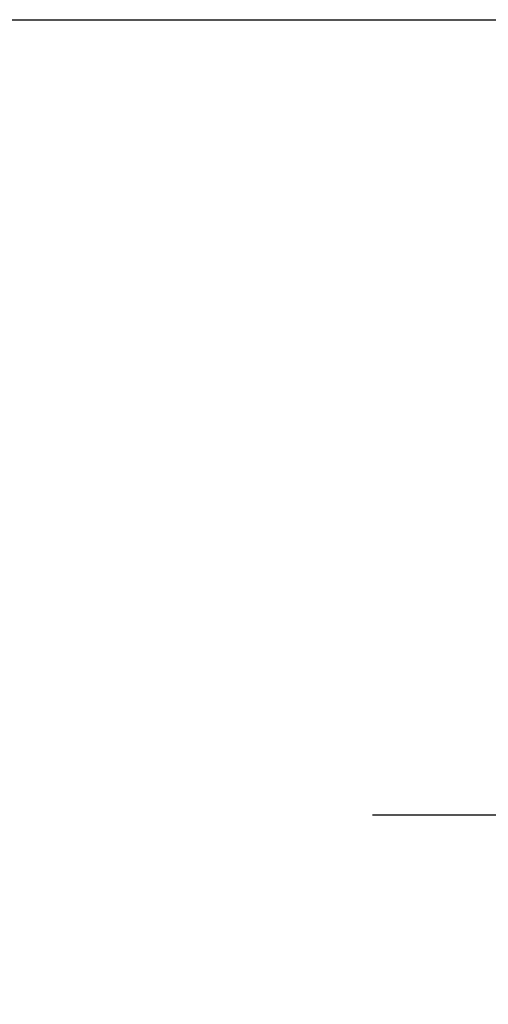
# Model space of a CAD drawing. Header units: metres. Extents: x 135527 to 1530300, y -118103 to -69281.
# Tile 78 of 89: x 220365 to 227321, y -85147 to -70538. Entities that reach past the tile are written whole.
import ezdxf

# ---------------------------------------------------------------- set-up
doc = ezdxf.new("R2010")
doc.units = ezdxf.units.M
doc.header["$LTSCALE"] = 0.1
doc.layers.add('_01Hulplijnen', color=6, linetype='Continuous', plot=False)
doc.layers.add('_02-section-thick', color=3, linetype='Continuous')

msp = doc.modelspace()

# ---------------------------------------------------------------- linework, layer by layer
at = {"layer": '_01Hulplijnen'}
msp.add_lwpolyline([(181160.4846729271, -70538.11959562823), (266768.4412364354, -70538.11959562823), (266768.4412364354, -99615.72287204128), (181160.4846729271, -99615.72287204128)], close=True, dxfattribs=at)
at = {"layer": '_02-section-thick'}
msp.add_lwpolyline([(225603.6454916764, -82335.20569059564), (240448.72238999, -82335.20569059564)], dxfattribs=at)

doc.saveas('drawing.dxf')
